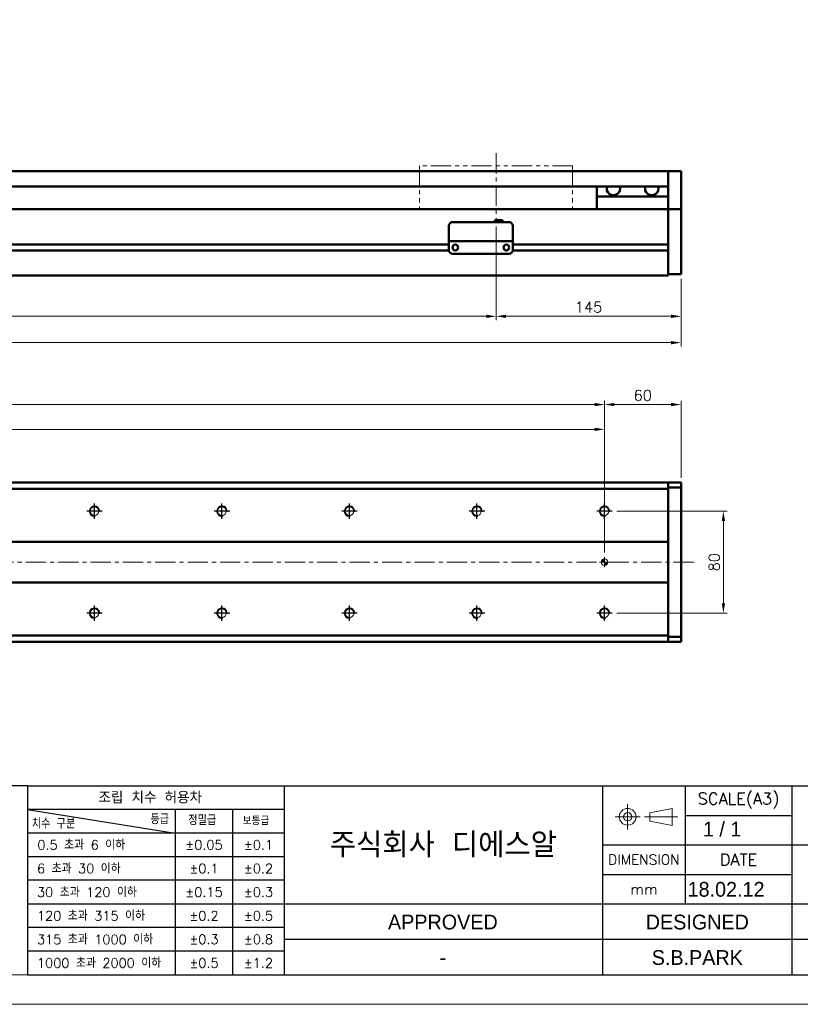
# Model space of a CAD drawing. Header units: millimetres. Extents: x 46891 to 50493, y 6223 to 9905.
# Tile 3 of 5: x 49526 to 50138, y 8529 to 9302. Entities that reach past the tile are written whole.
import ezdxf
from ezdxf.enums import TextEntityAlignment as Align

# ---------------------------------------------------------------- set-up
doc = ezdxf.new("R2010")
doc.units = ezdxf.units.MM
doc.header["$LTSCALE"] = 0.5
doc.linetypes.add('CENTER', pattern=[50.8, 31.75, -6.35, 6.35, -6.35])
doc.linetypes.add('PHANTOM', pattern=[63.5, 31.75, -6.35, 6.35, -6.35, 6.35, -6.35])
doc.layers.get('0').update_dxf_attribs({"lineweight": 20})
doc.layers.add('1', color=1, linetype='CENTER', lineweight=13)
doc.layers.add('외형선(ISO)', color=7, linetype='Continuous', lineweight=50)
for name, color, linetype in [('3', 3, 'Continuous'), ('C', 1, 'CENTER'), ('DIM', 4, 'Continuous')]:
    doc.layers.add(name, color=color, linetype=linetype)
doc.styles.add('ACISOGDT', font='amgdt.shx')
doc.styles.add('DSR TEXT', font='romans.shx', dxfattribs={"bigfont": 'whgtxt.shx'})
doc.styles.get("Standard").update_dxf_attribs({"font": 'romans.shx', "bigfont": 'whgtxt.shx'})
doc.dimstyles.new('DSR', dxfattribs={"dimscale": 2, "dimtxt": 3, "dimasz": 3, "dimexe": 0.5, "dimexo": 0.5, "dimgap": 0.5, "dimtad": 1, "dimdsep": 46, "dimtxsty": 'Standard', "dimcen": 2.5, "dimclrd": 4, "dimclre": 4, "dimclrt": 2, "dimadec": 0, "dimazin": 2, "dimtfac": 1, "dimtmove": 0, "dimatfit": 3, "dimfxl": 0, "dimlwd": -1, "dimlwe": -1, "dimarcsym": 0})

# ---------------------------------------------------------------- blocks, each defined once
blk = doc.blocks.new('A$C13F00394')
for p, q in [((109.11, 28.14), (105.34, 27.43)), ((105.34, 27.43), (105.34, 26.01)), ((109.11, 25.3), (109.11, 28.14)), ((105.34, 26.01), (109.11, 25.3))]:
    blk.add_line(p, q)
for radius in [1.42, 0.71]:
    blk.add_circle((101.56, 26.76), radius)
at = {"layer": '1'}
for p, q in [((101.56, 28.89), (101.56, 24.63)), ((103.69, 26.76), (99.44, 26.76)), ((104.41, 26.76), (110.04, 26.76))]:
    blk.add_line(p, q, dxfattribs=at)
at = {"layer": '3'}
for p, q in [((0, 32), (-207.68, 32)), ((0, 32), (202.32, 32)), ((0, 32), (0, 0)), ((43.43, 32), (43.43, 0)), ((97.32, 32), (97.32, 12)), ((111.32, 32), (111.32, 12)), ((129.32, 32), (129.32, 0)), ((0, 28), (25, 24)), ((43.43, 28), (0, 28)), ((25, 28), (25, 0)), ((34.7, 28), (34.7, 0)), ((111.32, 27), (129.32, 27)), ((43.43, 24), (0, 24)), ((97.32, 22), (202.32, 22)), ((43.43, 20), (0, 20)), ((97.32, 17), (129.32, 17)), ((43.43, 16), (0, 16)), ((0, 12), (129.32, 12)), ((97.32, 12), (97.32, 0)), ((129.32, 12), (202.32, 12)), ((43.43, 8), (0, 8)), ((97.32, 6), (43.43, 6)), ((129.32, 6), (97.32, 6)), ((202.32, 6), (129.32, 6)), ((43.43, 4), (0, 4)), ((0, 0), (202.32, 0))]:
    blk.add_line(p, q, dxfattribs=at)
at = {"color": 0, "style": 'DSR TEXT'}
for s, height, p in [('조립 치수 허용차', 2, (11.97, 29.02)), ('등급', 1.5, (20.77, 25.52)), ('정밀급', 1.5, (27.18, 25.37)), ('보통급', 1.3, (36.41, 25.38)), ('치수 구분', 1.5, (0.69, 24.78)), (' 0.5 초과 6 이하', 1.6, (0.56, 21.19)), (' 6 초과 30 이하', 1.6, (0.49, 17.19)), (' 30 초과 120 이하', 1.6, (0.49, 13.19)), (' 120 초과 315 이하', 1.6, (0.49, 9.19)), (' 315 초과 1000 이하', 1.6, (0.49, 5.19)), (' 1000 초과 2000 이하', 1.6, (0.49, 1.19))]:
    blk.add_text(s, height=height, dxfattribs=at).set_placement(p)
at = {"color": 7, "style": 'ACISOGDT'}
for s, p in [('APPROVED', (70.28, 8.93)), ('DESIGNED', (113.35, 8.93))]:
    blk.add_text(s, height=2.5, dxfattribs=at).set_placement(p, align=Align.MIDDLE_CENTER)
at = {"color": 7, "attachment_point": 5, "style": 'DSR TEXT'}
for s, insert, char_height in [('SCALE(A3)', (120.32, 29.5), 2), ('주식회사 디에스알', (70.37, 22), 4.2), ('DIMENSION', (104.32, 19.5), 1.7), ('DATE', (120.32, 19.5), 2), ('mm', (104.32, 14.5), 1.8)]:
    blk.add_mtext(s, dxfattribs=dict(at, insert=insert, char_height=char_height))
at = {"color": 0, "char_height": 1.6, "attachment_point": 5, "style": 'DSR TEXT'}
for s, insert in [('%%P0.05', (29.85, 22)), ('%%P0.1', (39.07, 22)), ('%%P0.1', (29.85, 18)), ('%%P0.2', (39.07, 18)), ('%%P0.15', (29.85, 14)), ('%%P0.3', (39.07, 14)), ('%%P0.2', (29.85, 10)), ('%%P0.5', (39.07, 10)), ('%%P0.3', (29.85, 6)), ('%%P0.8', (39.07, 6)), ('%%P0.5', (29.85, 2)), ('%%P1.2', (39.07, 2))]:
    blk.add_mtext(s, dxfattribs=dict(at, insert=insert))
blk = doc.blocks.new('A$C1C1952E1')
at = {"color": 1}
blk.add_lwpolyline([(0, 0), (420, 0), (420, 297), (0, 297)], close=True, dxfattribs=at)
at = {"color": 3}
blk.add_lwpolyline([(5, 5), (415, 5), (415, 292), (5, 292)], close=True, dxfattribs=at)
blk = doc.blocks.new('*D105')
at = {"color": 1, "linetype": 'ByBlock'}
for p, q in [((48799.46, 9139.21), (48799.46, 9065.83)), ((49899.46, 9139.21), (49899.46, 9065.83)), ((48807.26, 9068.83), (49891.66, 9068.83))]:
    blk.add_line(p, q, dxfattribs=at)
at = {"color": 1}
for points in [[(48807.26, 9070.13), (48807.26, 9067.53), (48799.46, 9068.83)], [(49891.66, 9070.13), (49891.66, 9067.53), (49899.46, 9068.83)]]:
    blk.add_solid(points, dxfattribs=at)
at = {"layer": 'Defpoints', "color": 0}
for p in [(48799.46, 9142.81), (49899.46, 9142.81), (49899.46, 9068.83)]:
    blk.add_point(p, dxfattribs=at)
at = {"color": 3, "insert": (49349.46, 9076.03), "char_height": 8.4, "attachment_point": 5, "style": 'DSR TEXT'}
blk.add_mtext('STROKE : 1100', dxfattribs=at)
blk = doc.blocks.new('*D106')
at = {"color": 1, "linetype": 'ByBlock'}
for p, q in [((49899.46, 9139.21), (49899.46, 9065.83)), ((50044.46, 9098.21), (50044.46, 9065.83)), ((50036.66, 9068.83), (49907.26, 9068.83))]:
    blk.add_line(p, q, dxfattribs=at)
at = {"color": 1}
for points in [[(49907.26, 9070.13), (49907.26, 9067.53), (49899.46, 9068.83)], [(50036.66, 9070.13), (50036.66, 9067.53), (50044.46, 9068.83)]]:
    blk.add_solid(points, dxfattribs=at)
at = {"layer": 'Defpoints', "color": 0}
for p in [(49899.46, 9142.81), (50044.46, 9101.81), (49899.46, 9068.83)]:
    blk.add_point(p, dxfattribs=at)
at = {"color": 3, "insert": (49971.96, 9076.03), "char_height": 8.4, "attachment_point": 5, "style": 'DSR TEXT'}
blk.add_mtext('145', dxfattribs=at)
blk = doc.blocks.new('*D107')
at = {"color": 1, "linetype": 'ByBlock'}
for p, q in [((48644.46, 9098.21), (48644.46, 9045.16)), ((50044.46, 9098.21), (50044.46, 9045.16)), ((50036.66, 9048.16), (48652.26, 9048.16))]:
    blk.add_line(p, q, dxfattribs=at)
at = {"color": 1}
for points in [[(48652.26, 9049.46), (48652.26, 9046.86), (48644.46, 9048.16)], [(50036.66, 9049.46), (50036.66, 9046.86), (50044.46, 9048.16)]]:
    blk.add_solid(points, dxfattribs=at)
at = {"layer": 'Defpoints', "color": 0}
for p in [(48644.46, 9101.81), (50044.46, 9101.81), (48644.46, 9048.16)]:
    blk.add_point(p, dxfattribs=at)
at = {"color": 3, "insert": (49344.46, 9055.36), "char_height": 8.4, "attachment_point": 5, "style": 'DSR TEXT'}
blk.add_mtext('1400', dxfattribs=at)
blk = doc.blocks.new('A$C33E56CC6')
h = blk.add_hatch()
h.set_pattern_fill('ANSI31', color=256, style=0)
h.set_pattern_definition([(45, (-7065.45672, -6508.5399), (-0.0883883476, 0.0883883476), [])])
h.paths.add_polyline_path([(4, 6.5, 0.414214), (1.5, 4), (4, 4)])
h.paths.add_polyline_path([(6.5, 4), (4, 4), (4, 1.5, 0.414214)])
blk.add_circle((4, 4), 2.5)
at = {"layer": '1'}
for p, q in [((4, 0), (4, 8)), ((0, 4), (8, 4))]:
    blk.add_line(p, q, dxfattribs=at)
blk = doc.blocks.new('tap8')
blk.add_circle((0, 0), 3.4)
at = {"layer": 'C', "color": 1, "linetype": 'CENTER'}
for p, q in [((-6.05, 0), (6.05, 0)), ((0, -6.05), (0, 6.05))]:
    blk.add_line(p, q, dxfattribs=at)
at = {"layer": 'DIM', "color": 3}
blk.add_arc((0, 0), 4, 263.84551, 189.43144, dxfattribs=at)
blk = doc.blocks.new('*D114')
at = {"color": 1, "linetype": 'ByBlock'}
for p, q in [((48684.46, 8883.52), (48684.46, 8983.11)), ((48692.26, 8980.11), (49976.66, 8980.11)), ((49984.46, 8883.52), (49984.46, 8983.11))]:
    blk.add_line(p, q, dxfattribs=at)
at = {"color": 1}
for points in [[(48692.26, 8981.41), (48692.26, 8978.81), (48684.46, 8980.11)], [(49976.66, 8981.41), (49976.66, 8978.81), (49984.46, 8980.11)]]:
    blk.add_solid(points, dxfattribs=at)
at = {"layer": 'Defpoints', "color": 0}
for p in [(49984.46, 8980.11), (48684.46, 8879.92), (49984.46, 8879.92)]:
    blk.add_point(p, dxfattribs=at)
at = {"color": 3, "insert": (49334.46, 8987.31), "char_height": 8.4, "attachment_point": 5, "style": 'DSR TEXT'}
blk.add_mtext('1300%%P0.02', dxfattribs=at)
blk = doc.blocks.new('*D116')
at = {"color": 1, "linetype": 'ByBlock'}
for p, q in [((49984.46, 8927.13), (49984.46, 9002.59)), ((50044.46, 8942.02), (50044.46, 9002.59)), ((49992.26, 8999.59), (50036.66, 8999.59))]:
    blk.add_line(p, q, dxfattribs=at)
at = {"color": 1}
for points in [[(49992.26, 9000.89), (49992.26, 8998.29), (49984.46, 8999.59)], [(50036.66, 9000.89), (50036.66, 8998.29), (50044.46, 8999.59)]]:
    blk.add_solid(points, dxfattribs=at)
at = {"layer": 'Defpoints', "color": 0}
for p in [(50044.46, 8999.59), (50044.46, 8938.42), (49984.46, 8923.53)]:
    blk.add_point(p, dxfattribs=at)
at = {"color": 3, "insert": (50014.46, 9006.79), "char_height": 8.4, "attachment_point": 5, "style": 'DSR TEXT'}
blk.add_mtext('60', dxfattribs=at)
blk = doc.blocks.new('*D118')
at = {"color": 1, "linetype": 'ByBlock'}
for p, q in [((49994.11, 8915.92), (50080.71, 8915.92)), ((50077.71, 8908.12), (50077.71, 8843.72)), ((49994.11, 8835.92), (50080.71, 8835.92))]:
    blk.add_line(p, q, dxfattribs=at)
at = {"color": 1}
for points in [[(50076.41, 8908.12), (50079.01, 8908.12), (50077.71, 8915.92)], [(50076.41, 8843.72), (50079.01, 8843.72), (50077.71, 8835.92)]]:
    blk.add_solid(points, dxfattribs=at)
at = {"layer": 'Defpoints', "color": 0}
for p in [(49990.51, 8915.92), (49990.51, 8835.92), (50077.71, 8835.92)]:
    blk.add_point(p, dxfattribs=at)
at = {"color": 3, "insert": (50070.51, 8875.92), "char_height": 8.4, "attachment_point": 5, "rotation": 90, "style": 'DSR TEXT'}
blk.add_mtext('80', dxfattribs=at)
blk = doc.blocks.new('*D131')
at = {"color": 1, "linetype": 'ByBlock'}
for p, q in [((48684.46, 8925.57), (48684.46, 9002.59)), ((49984.46, 8925.57), (49984.46, 9002.59)), ((48692.26, 8999.59), (49976.66, 8999.59))]:
    blk.add_line(p, q, dxfattribs=at)
at = {"color": 1}
for points in [[(48692.26, 9000.89), (48692.26, 8998.29), (48684.46, 8999.59)], [(49976.66, 9000.89), (49976.66, 8998.29), (49984.46, 8999.59)]]:
    blk.add_solid(points, dxfattribs=at)
at = {"layer": 'Defpoints', "color": 0}
for p in [(49984.46, 8999.59), (48684.46, 8921.97), (49984.46, 8921.97)]:
    blk.add_point(p, dxfattribs=at)
at = {"color": 3, "insert": (49334.46, 9006.79), "char_height": 8.4, "attachment_point": 5, "style": 'DSR TEXT'}
blk.add_mtext('13X100PITCH=1300', dxfattribs=at)

msp = doc.modelspace()

# ---------------------------------------------------------------- linework, layer by layer
at = {"color": 6, "linetype": 'PHANTOM'}
for p, q in [((49959.46234, 9186.8134), (49839.46234, 9186.8134)), ((49839.46234, 9186.8134), (49839.46234, 9152.8134)), ((49959.46234, 9186.8134), (49959.46234, 9152.8134))]:
    msp.add_line(p, q, dxfattribs=at)
at = {"layer": '1'}
for p, q in [((49899.46234, 9196.8134), (49899.46234, 9142.8134)), ((50054.46234, 8875.91938), (48634.46234, 8875.91938))]:
    msp.add_line(p, q, dxfattribs=at)
at = {"layer": '3'}
msp.add_line((49532.07206, 8552.16152), (50469.44932, 8552.16152), dxfattribs=at)
at = {"layer": '외형선(ISO)'}
for p, q in [((48859.46234, 9182.8134), (50034.46234, 9182.8134)), ((50034.46234, 9182.8134), (50034.46234, 9180.8134)), ((50034.46234, 9182.8134), (50044.46234, 9182.8134)), ((50034.46234, 9180.8134), (50034.46234, 9182.8134)), ((50034.46234, 9180.02888), (50034.46234, 9180.8134)), ((50034.46234, 9180.8134), (50034.46234, 9180.02888)), ((50034.46234, 9179.53018), (50034.46234, 9180.02888)), ((50034.46234, 9180.02888), (50034.46234, 9179.53018)), ((50034.46234, 9179.53018), (50034.46234, 9178.4617)), ((50034.46234, 9178.4617), (50034.46234, 9179.53018)), ((50034.46234, 9178.4617), (50034.46234, 9175.47589)), ((50034.46234, 9175.47589), (50034.46234, 9178.4617)), ((50044.46234, 9180.8134), (50044.46234, 9182.8134)), ((50044.46234, 9180.8134), (50044.46234, 9180.02888)), ((50044.46234, 9180.02888), (50044.46234, 9179.53018)), ((50044.46234, 9178.4617), (50044.46234, 9179.53018)), ((50044.46234, 9175.47589), (50044.46234, 9178.4617)), ((48859.46234, 9170.8134), (50034.46234, 9170.8134)), ((49978.46234, 9162.8134), (49978.46234, 9170.8134)), ((50034.46234, 9166.91159), (50034.46234, 9175.47589)), ((50034.46234, 9175.47589), (50034.46234, 9171.3134)), ((50044.46234, 9175.47589), (50044.46234, 9166.91159)), ((50034.46234, 9162.8134), (49978.46234, 9162.8134)), ((49978.46234, 9152.8134), (49978.46234, 9162.8134)), ((50034.46234, 9164.8163), (50034.46234, 9166.91159)), ((50034.46234, 9153.39435), (50034.46234, 9164.8163)), ((50044.46234, 9166.91159), (50044.46234, 9164.8163)), ((50044.46234, 9164.8163), (50044.46234, 9153.39435)), ((50034.46234, 9152.8134), (48804.46234, 9152.8134)), ((50034.46234, 9152.8134), (50034.46234, 9153.39435)), ((50034.46234, 9149.8134), (50034.46234, 9152.8134)), ((50034.46234, 9152.8134), (50034.46234, 9149.8134)), ((50034.46234, 9152.8134), (50044.46234, 9152.8134)), ((50034.46234, 9149.8134), (50034.46234, 9125.2634)), ((50034.46234, 9107.05605), (50034.46234, 9149.8134)), ((50044.46234, 9153.39435), (50044.46234, 9152.8134)), ((50044.46234, 9149.8134), (50044.46234, 9152.8134)), ((50044.46234, 9149.8134), (50044.46234, 9107.05605)), ((49862.46234, 9129.81356), (49862.46234, 9139.81356)), ((49865.46234, 9142.81356), (49909.46234, 9142.81356)), ((49898.46234, 9144.31356), (49898.46234, 9142.81356)), ((49898.46234, 9144.31356), (49904.46234, 9144.31356)), ((49904.46234, 9144.31356), (49904.46234, 9142.81356)), ((49912.46234, 9139.81356), (49912.46234, 9129.81356)), ((49862.46234, 9125.0634), (48858.46234, 9125.0634)), ((49862.46234, 9129.81356), (49862.46234, 9127.81356)), ((49862.46234, 9127.81353), (49862.46234, 9127.81356)), ((49862.46234, 9127.81356), (49912.46234, 9127.81356)), ((49862.46234, 9127.31353), (49862.46234, 9127.81353)), ((49862.46234, 9127.81353), (49865.23284, 9127.81353)), ((49862.46234, 9120.81353), (49862.46234, 9127.31353)), ((49867.48568, 9125.0634), (49867.43901, 9125.0634)), ((49867.69184, 9127.81353), (49869.96234, 9127.81353)), ((49874.96234, 9127.81353), (49899.96234, 9127.81353)), ((49904.96234, 9127.81353), (49907.23284, 9127.81353)), ((49907.48568, 9125.0634), (49907.43901, 9125.0634)), ((49909.69184, 9127.81353), (49912.46234, 9127.81353)), ((49912.46234, 9127.81356), (49912.46234, 9129.81356)), ((49912.46234, 9127.81356), (49912.46234, 9127.81353)), ((49912.46234, 9127.81353), (49912.46234, 9127.31353)), ((49912.46234, 9127.31353), (49912.46234, 9120.81353)), ((50034.46234, 9125.0634), (49912.46234, 9125.0634)), ((49862.47279, 9120.5634), (48858.4519, 9120.5634)), ((49865.46234, 9117.81353), (49909.46234, 9117.81353)), ((50034.46234, 9120.5634), (49912.4519, 9120.5634)), ((50034.46234, 9120.3634), (50034.46234, 9107.05605)), ((50034.46234, 9104.93472), (50034.46234, 9107.05605)), ((50034.46234, 9107.05605), (50034.46234, 9104.93472)), ((50034.46234, 9104.93472), (50034.46234, 9100.8134)), ((50034.46234, 9101.8134), (50034.46234, 9104.93472)), ((50034.46234, 9101.8134), (50044.46234, 9101.8134)), ((50044.46234, 9104.93472), (50044.46234, 9107.05605)), ((50044.46234, 9104.93472), (50044.46234, 9101.8134)), ((48654.46234, 9100.8134), (50034.46234, 9100.8134)), ((50034.46234, 8938.41938), (48654.46234, 8938.41938)), ((48654.46234, 8933.41938), (50034.46234, 8933.41938)), ((50034.46234, 8937.5407), (50034.46234, 8938.41938)), ((50034.46234, 8938.41938), (50034.46234, 8937.5407)), ((50034.46234, 8938.41938), (50044.46234, 8938.41938)), ((50034.46234, 8937.5407), (50034.46234, 8933.41938)), ((50034.46234, 8934.41938), (50034.46234, 8937.5407)), ((50034.46234, 8934.41938), (50044.46234, 8934.41938)), ((50034.46234, 8933.41938), (50034.46234, 8891.91938)), ((50044.46234, 8937.5407), (50044.46234, 8938.41938)), ((50044.46234, 8937.5407), (50044.46234, 8934.41938)), ((50044.46234, 8934.41938), (50044.46234, 8817.41938)), ((50034.46234, 8891.91938), (48654.46234, 8891.91938)), ((50034.46234, 8891.91938), (50034.46234, 8891.06583)), ((50034.46234, 8891.06583), (50034.46234, 8890.71227)), ((50034.46234, 8890.71227), (50034.46234, 8861.12649)), ((50034.46234, 8861.12649), (50034.46234, 8890.71227)), ((48654.46234, 8859.91938), (50034.46234, 8859.91938)), ((50034.46234, 8861.12649), (50034.46234, 8860.77293)), ((50034.46234, 8860.77293), (50034.46234, 8859.91938)), ((50034.46234, 8859.91938), (50034.46234, 8818.41938)), ((50034.46234, 8818.41938), (48654.46234, 8818.41938)), ((50034.46234, 8818.41938), (50034.46234, 8814.29806)), ((50034.46234, 8814.29806), (50034.46234, 8817.41938)), ((50034.46234, 8817.41938), (50044.46234, 8817.41938)), ((50044.46234, 8817.41938), (50044.46234, 8814.29806)), ((50034.46234, 8813.41938), (48654.46234, 8813.41938)), ((50034.46234, 8813.41938), (50034.46234, 8814.29806)), ((50034.46234, 8814.29806), (50034.46234, 8813.41938)), ((50034.46234, 8813.41938), (50044.46234, 8813.41938)), ((50044.46234, 8813.41938), (50044.46234, 8814.29806))]:
    msp.add_line(p, q, dxfattribs=at)
for centre in [(49867.46234, 9122.81353), (49907.46234, 9122.81353)]:
    msp.add_circle(centre, 2.25, dxfattribs=at)
for centre, start, end in [((49865.46234, 9139.81356), 90, 180), ((49909.46234, 9139.81356), 0, 90), ((49865.46234, 9120.81353), 180, 270), ((49909.46234, 9120.81353), 270, 0)]:
    msp.add_arc(centre, 3, start, end, dxfattribs=at)
for centre, major_axis, ratio, start_param, end_param in [((49991.46234, 9168.8134), (5.25, 0), 0.923076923, 2.716178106, 6.708599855), ((50021.46234, 9168.8134), (5.25, 0), 0.923076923, 2.716178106, 6.708599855), ((49866.46234, 9127.81355), (-1.2295, 0), 0.00001, 3.141579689, 6.283172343), ((49872.46234, 9127.81355), (-2.5, 0), 0.00001, 3.144943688, 6.286536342), ((49902.46234, 9127.81355), (-2.5, 0), 0.00001, 3.143048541, 6.284641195), ((49908.46234, 9127.81355), (-1.2295, 0), 0.00001, 3.13437825, 6.275970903)]:
    msp.add_ellipse(centre, major_axis=major_axis, ratio=ratio, start_param=start_param, end_param=end_param, dxfattribs=at)

# ---------------------------------------------------------------- block references
at = {"xscale": 4.6332, "yscale": 4.6332, "zscale": 4.6332}
for name, p in [('A$C1C1952E1', (48546.67132, 8528.99552)), ('A$C13F00394', (49532.07206, 8552.16152))]:
    msp.add_blockref(name, p, dxfattribs=at)
at = {"rotation": 90}
for p in [(49584.46234, 8915.91938), (49684.46234, 8915.91938), (49784.46234, 8915.91938), (49884.46234, 8915.91938), (49984.46234, 8915.91938), (49584.46234, 8835.91938), (49684.46234, 8835.91938), (49784.46234, 8835.91938), (49884.46234, 8835.91938), (49984.46234, 8835.91938)]:
    msp.add_blockref('tap8', p, dxfattribs=at)
msp.add_blockref('A$C33E56CC6', (49980.46234, 8871.91938))

# ---------------------------------------------------------------- texts
at = {"color": 2, "style": 'ACISOGDT'}
for s, p in [('1 / 1', (50061.67256, 8660.71078)), ('18.02.12', (50049.63536, 8613.43341))]:
    msp.add_text(s, height=11.583, dxfattribs=at).set_placement(p)
for s, p in [('S.B.PARK', (50057.22795, 8565.71454)), ('-', (49857.707, 8565.71454))]:
    msp.add_text(s, height=11.583, dxfattribs=at).set_placement(p, align=Align.MIDDLE_CENTER)

# ---------------------------------------------------------------- dimensions: what is measured, and where the dimension line sits
for base, p1, p2, text, picture, middle in [((49899.46234, 9068.82999), (48799.46234, 9142.8134), (49899.46234, 9142.8134), 'STROKE : <>', '*D105', (49349.46234, 9076.02999)), ((49984.46234, 8999.59398), (48684.46234, 8921.96635), (49984.46234, 8921.96635), '13X100PITCH=<>', '*D131', (49334.46234, 9006.79398)), ((49984.46234, 8980.11146), (48684.46234, 8879.91938), (49984.46234, 8879.91938), '<>%%P0.02', '*D114', (49334.46234, 8987.31146))]:
    dim = msp.add_linear_dim(base=base, p1=p1, p2=p2, text=text, dimstyle='DSR', override={"dimscale": 3, "dimtxt": 2.8, "dimasz": 2.600136, "dimexe": 1, "dimexo": 1.2, "dimgap": 1, "dimdec": 4, "dimtxsty": 'DSR TEXT', "dimclrd": 1, "dimclre": 1, "dimclrt": 3, "dimtdec": 4, "dimtix": 1})
    dim.commit()
    dim.dimension.update_dxf_attribs({"geometry": picture, "text_midpoint": middle})
for base, p2, picture, middle in [((49899.46234, 9068.82999), (49899.46234, 9142.8134), '*D106', (49971.96234, 9076.02999)), ((48644.46234, 9048.15563), (48644.46234, 9101.8134), '*D107', (49344.46234, 9055.35563))]:
    dim = msp.add_linear_dim(base=base, p1=(50044.46234, 9101.8134), p2=p2, dimstyle='DSR', override={"dimscale": 3, "dimtxt": 2.8, "dimasz": 2.600136, "dimexe": 1, "dimexo": 1.2, "dimgap": 1, "dimdec": 4, "dimtxsty": 'DSR TEXT', "dimclrd": 1, "dimclre": 1, "dimclrt": 3, "dimtdec": 4, "dimtix": 1})
    dim.commit()
    dim.dimension.update_dxf_attribs({"geometry": picture, "text_midpoint": middle})
dim = msp.add_linear_dim(base=(50044.46234, 8999.59398), p1=(49984.46234, 8923.53102), p2=(50044.46234, 8938.41938), dimstyle='DSR', override={"dimscale": 3, "dimtxt": 2.8, "dimasz": 2.600136, "dimexe": 1, "dimexo": 1.2, "dimgap": 1, "dimdec": 4, "dimtxsty": 'DSR TEXT', "dimclrd": 1, "dimclre": 1, "dimclrt": 3, "dimtdec": 4, "dimtix": 1})
dim.commit()
dim.dimension.update_dxf_attribs({"geometry": '*D116', "text_midpoint": (50014.46234, 8999.59398), "dimtype": 160})
dim = msp.add_linear_dim(base=(50077.71168, 8835.91938), p1=(49990.50931, 8915.91938), p2=(49990.50931, 8835.91938), angle=90, dimstyle='DSR', override={"dimscale": 3, "dimtxt": 2.8, "dimasz": 2.600136, "dimexe": 1, "dimexo": 1.2, "dimgap": 1, "dimdec": 4, "dimtxsty": 'DSR TEXT', "dimclrd": 1, "dimclre": 1, "dimclrt": 3, "dimtdec": 4, "dimtix": 1})
dim.commit()
dim.dimension.update_dxf_attribs({"geometry": '*D118', "text_midpoint": (50070.51168, 8875.91938)})

doc.saveas('drawing.dxf')
